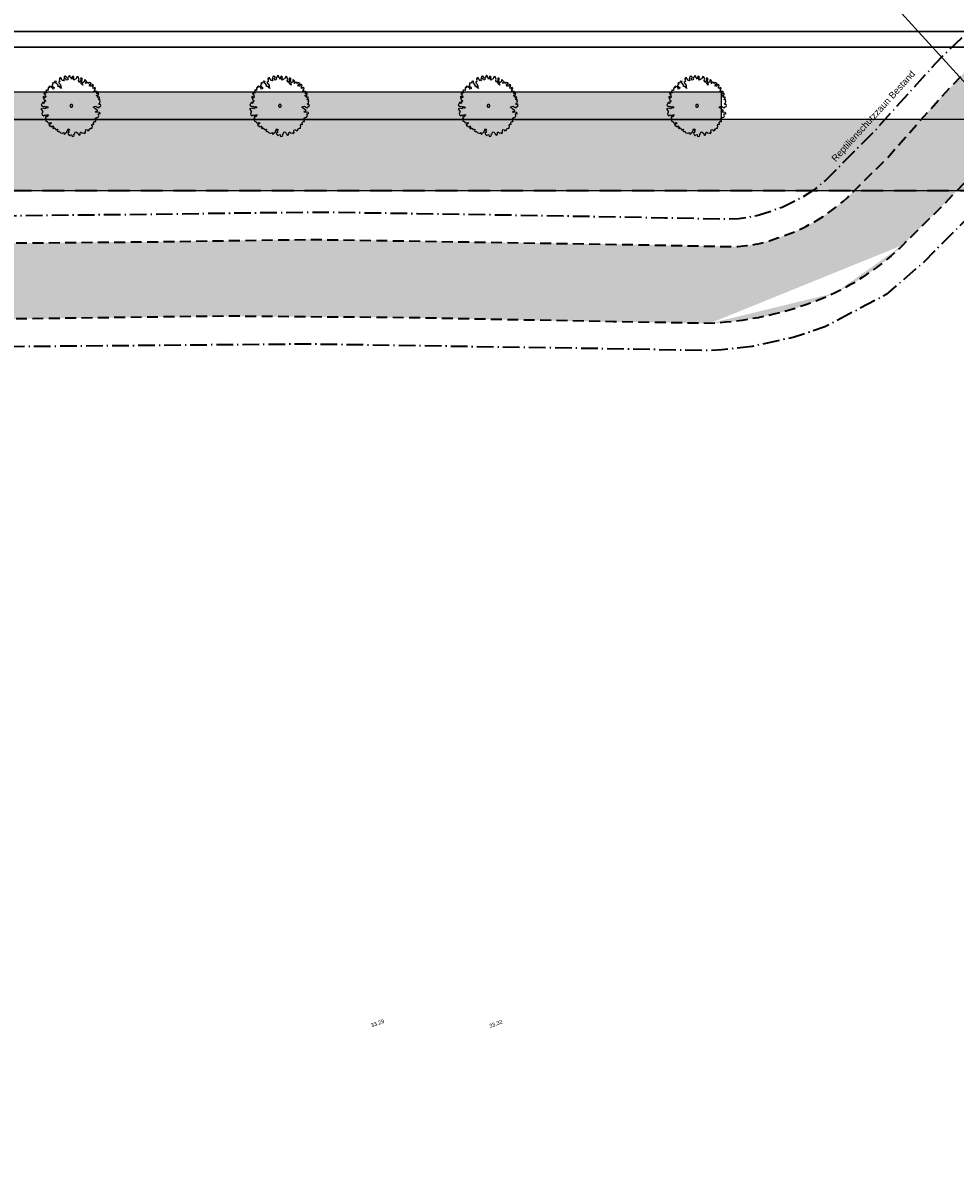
# Model space of a CAD drawing. Header units: metres. Extents: x -5569892 to 1712241, y -5568463 to 2085.
# Tile 13 of 70: x -174 to -89, y -89 to 15. Entities that reach past the tile are written whole.
import ezdxf

# ---------------------------------------------------------------- set-up
doc = ezdxf.new("R2010")
doc.units = ezdxf.units.M
doc.header["$LTSCALE"] = 0.5
for name, pattern in [('9201', [3, 2, -1]), ('ISO-10 Strichpunktlinie', [4.699, 3.048, -0.762, 0.127, -0.762]), ('Linienart-34', [4.233, 2.116, -2.117]), ('Linienart-Gestrichelt mit Abstand', [6, 4, -2])]:
    doc.linetypes.add(name, pattern=pattern)
for name, color, linetype, lineweight in [('30 -39 Baustelle- Fläche', 7, 'Continuous', 15), ('99.02_Vermesserplan-Höhe SWP', 7, 'Continuous', 18), ('99.04_Erschließung_VP-S-Borde-Kantenstein', 7, 'Continuous', 25), ('Keine', 7, 'Continuous', 9)]:
    doc.layers.add(name, color=color, linetype=linetype, lineweight=lineweight)
for name, color, linetype, lineweight, true_color in [('99.04_Erschließung_VP-S-Farben-Gehweg-Betonsteinpflaster', 7, 'Continuous', 25, 0xffd6a8), ('99.04_Erschließung_VP-S-Farben-Mulde', 7, 'Continuous', 25, 0xa8ffff), ('99.04_Gleisplanung VP 02_23-EB-1236L-A-FAHRKANTE', 150, 'Continuous', 35, 0x007fff), ('S-Baum', 7, 'Continuous', 25, 0x4c994c)]:
    doc.layers.add(name, color=color, linetype=linetype, lineweight=lineweight, true_color=true_color)
doc.styles.add('Arial', font='arial.ttf')

# ---------------------------------------------------------------- blocks, each defined once
blk = doc.blocks.new('Gruppe-23')
at = {"layer": 'S-Baum', "flags": 128}
blk.add_lwpolyline([(-109.74, 8.01), (-109.81, 8.01), (-109.88, 8.04), (-109.88, 8.08), (-109.79, 8.17), (-109.75, 8.28), (-109.8, 8.31), (-109.79, 8.35), (-109.76, 8.41), (-109.83, 8.47), (-109.91, 8.46), (-109.9, 8.5), (-109.83, 8.61), (-109.81, 8.68), (-109.9, 8.7), (-110, 8.67), (-109.94, 8.78), (-110.08, 8.79), (-110.09, 8.87), (-109.99, 8.89), (-109.91, 8.89), (-109.92, 8.99), (-109.9, 9.02), (-109.99, 9.04), (-110.07, 9), (-110.06, 9.08), (-109.98, 9.15), (-110.06, 9.21), (-110.14, 9.2), (-110.22, 9.2), (-110.31, 9.19), (-110.29, 9.26), (-110.21, 9.3), (-110.29, 9.37), (-110.22, 9.45), (-110.15, 9.48), (-110.21, 9.51), (-110.2, 9.58), (-110.29, 9.53), (-110.38, 9.49), (-110.45, 9.58), (-110.37, 9.61), (-110.44, 9.65), (-110.39, 9.73), (-110.37, 9.82), (-110.46, 9.84), (-110.54, 9.78), (-110.58, 9.7), (-110.67, 9.7), (-110.77, 9.74), (-110.69, 9.78), (-110.77, 9.86), (-110.65, 9.86), (-110.62, 9.93), (-110.56, 9.95), (-110.67, 9.99), (-110.74, 10.02), (-110.8, 9.96), (-110.86, 9.95), (-110.82, 10.03), (-110.92, 10.04), (-110.98, 10.05), (-111.02, 9.99), (-111.07, 9.94), (-111.13, 9.99), (-111.07, 10.05), (-111.03, 10.11), (-111.09, 10.21), (-111.17, 10.3), (-111.21, 10.26), (-111.23, 10.1), (-111.32, 10.03), (-111.41, 9.97), (-111.36, 9.8), (-111.51, 9.92), (-111.48, 10.06), (-111.41, 10.17), (-111.46, 10.3), (-111.38, 10.36), (-111.46, 10.43), (-111.55, 10.44), (-111.54, 10.32), (-111.56, 10.2), (-111.68, 10.03), (-111.74, 10.21), (-111.69, 10.3), (-111.76, 10.51), (-111.75, 10.56), (-111.87, 10.59), (-111.93, 10.49), (-111.95, 10.36), (-112.06, 10.33), (-112.16, 10.24), (-112.22, 10.34), (-112.16, 10.52), (-112.25, 10.61), (-112.35, 10.55), (-112.3, 10.45), (-112.36, 10.33), (-112.46, 10.48), (-112.52, 10.55), (-112.49, 10.61), (-112.56, 10.68), (-112.64, 10.6), (-112.65, 10.51), (-112.77, 10.46), (-112.69, 10.38), (-112.77, 10.28), (-112.87, 10.26), (-112.91, 10.41), (-112.91, 10.41), (-112.84, 10.51), (-112.96, 10.6), (-113.05, 10.57), (-113.07, 10.46), (-113.06, 10.37), (-113.13, 10.32), (-113.06, 10.27), (-113.11, 10.19), (-113.24, 10.23), (-113.29, 10.36), (-113.37, 10.39), (-113.33, 10.47), (-113.44, 10.46), (-113.5, 10.41), (-113.48, 10.31), (-113.5, 10.23), (-113.46, 10.13), (-113.51, 10.08), (-113.59, 10.07), (-113.53, 9.97), (-113.43, 9.87), (-113.38, 9.72), (-113.38, 9.59), (-113.3, 9.48), (-113.43, 9.53), (-113.46, 9.7), (-113.54, 9.64), (-113.66, 9.71), (-113.59, 9.77), (-113.72, 9.91), (-113.85, 10), (-113.75, 10.12), (-113.9, 10.17), (-113.93, 10.08), (-114.03, 9.98), (-114.08, 10.03), (-114.14, 9.93), (-114.07, 9.87), (-114.17, 9.81), (-114.12, 9.67), (-113.98, 9.57), (-114, 9.44), (-114.11, 9.43), (-114.13, 9.54), (-114.24, 9.7), (-114.3, 9.63), (-114.39, 9.69), (-114.44, 9.67), (-114.4, 9.55), (-114.46, 9.54), (-114.53, 9.57), (-114.53, 9.5), (-114.54, 9.42), (-114.58, 9.39), (-114.49, 9.32), (-114.62, 9.3), (-114.68, 9.37), (-114.74, 9.27), (-114.69, 9.22), (-114.68, 9.1), (-114.82, 9.04), (-114.81, 9.11), (-114.88, 9.13), (-114.92, 8.99), (-114.85, 8.95), (-114.77, 8.84), (-114.83, 8.79), (-114.75, 8.74), (-114.76, 8.66), (-114.88, 8.66), (-114.92, 8.77), (-114.98, 8.72), (-114.97, 8.63), (-114.89, 8.57), (-114.92, 8.48), (-114.83, 8.41), (-114.75, 8.3), (-114.78, 8.31), (-114.88, 8.28), (-114.88, 8.15), (-114.96, 8.11), (-114.94, 8.18), (-115.01, 8.23), (-115.05, 8.2), (-115.17, 7.96), (-115.05, 7.87), (-114.91, 7.85), (-114.85, 7.88), (-114.8, 7.8), (-114.68, 7.83), (-114.58, 7.79), (-114.53, 7.71), (-114.63, 7.67), (-114.75, 7.7), (-114.83, 7.61), (-114.89, 7.65), (-114.98, 7.69), (-115.18, 7.61), (-115.09, 7.51), (-115.01, 7.43), (-115.06, 7.36), (-115.01, 7.29), (-115.09, 7.18), (-115.07, 7.08), (-114.95, 6.99), (-114.84, 7.07), (-114.74, 7.02), (-114.62, 7.06), (-114.53, 7.09), (-114.48, 7.03), (-114.62, 6.97), (-114.56, 6.91), (-114.63, 6.88), (-114.76, 6.9), (-114.76, 6.77), (-114.67, 6.63), (-114.77, 6.55), (-114.68, 6.49), (-114.61, 6.45), (-114.57, 6.35), (-114.51, 6.37), (-114.38, 6.35), (-114.32, 6.34), (-114.29, 6.37), (-114.22, 6.31), (-114.37, 6.19), (-114.46, 6.24), (-114.41, 6.06), (-114.3, 6.06), (-114.25, 5.97), (-114.15, 5.99), (-114.11, 6.06), (-114.03, 5.97), (-114.1, 5.87), (-114.1, 5.86), (-114.02, 5.8), (-113.95, 5.88), (-113.84, 5.8), (-113.85, 5.74), (-113.79, 5.69), (-113.76, 5.74), (-113.64, 5.75), (-113.69, 5.57), (-113.59, 5.56), (-113.49, 5.56), (-113.48, 5.5), (-113.44, 5.44), (-113.39, 5.43), (-113.24, 5.39), (-113.22, 5.37), (-113.2, 5.39), (-113.09, 5.44), (-113.06, 5.33), (-113.03, 5.28), (-112.96, 5.39), (-112.81, 5.48), (-112.81, 5.58), (-112.7, 5.7), (-112.77, 5.77), (-112.61, 5.76), (-112.53, 5.69), (-112.67, 5.6), (-112.61, 5.56), (-112.62, 5.44), (-112.71, 5.41), (-112.69, 5.31), (-112.66, 5.27), (-112.58, 5.14), (-112.52, 5.22), (-112.37, 5.26), (-112.34, 5.09), (-112.18, 5.12), (-112.14, 5.24), (-112.16, 5.31), (-112.07, 5.35), (-112.04, 5.49), (-111.97, 5.51), (-111.92, 5.47), (-111.78, 5.37), (-111.76, 5.28), (-111.69, 5.22), (-111.61, 5.24), (-111.58, 5.33), (-111.56, 5.49), (-111.49, 5.47), (-111.4, 5.38), (-111.26, 5.43), (-111.17, 5.36), (-111.1, 5.45), (-111.12, 5.62), (-111.08, 5.72), (-110.96, 5.7), (-110.89, 5.6), (-110.79, 5.65), (-110.71, 5.8), (-110.6, 5.86), (-110.51, 5.84), (-110.48, 6.05), (-110.52, 6.06), (-110.48, 6.21), (-110.42, 6.21), (-110.35, 6.2), (-110.33, 6.22), (-110.33, 6.23), (-110.36, 6.34), (-110.29, 6.46), (-110.25, 6.45), (-110.15, 6.45), (-110.15, 6.51), (-110.2, 6.61), (-110.18, 6.79), (-110.15, 6.78), (-110.08, 6.83), (-110.03, 6.82), (-109.95, 6.85), (-109.89, 6.97), (-109.93, 7.16), (-109.82, 7.2), (-109.77, 7.15), (-109.76, 7.24), (-109.83, 7.28), (-110.01, 7.31), (-110.14, 7.28), (-110.19, 7.34), (-110.15, 7.4), (-110.01, 7.42), (-110, 7.49), (-110.12, 7.56), (-110.35, 7.75), (-110.41, 7.82), (-110.14, 7.87), (-110.07, 7.79), (-109.96, 7.73), (-109.85, 7.73), (-109.85, 7.79), (-109.85, 7.79), (-109.74, 7.83), (-109.68, 7.93)], close=True, dxfattribs=at)
at = {"layer": 'S-Baum'}
blk.add_rational_spline([(-112.43, 7.78), (-112.66, 7.84), (-112.6, 8.08), (-112.36, 8.02), (-112.13, 7.96), (-112.19, 7.72), (-112.43, 7.78)], [1, 0.333333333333, 0.333333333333, 1, 0.333333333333, 0.333333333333, 1], degree=3, knots=[0, 0, 0, 0, 0.5, 0.5, 0.5, 1, 1, 1, 1], dxfattribs=at)
blk = doc.blocks.new('Gruppe-24')
at = {"layer": 'S-Baum', "flags": 128}
blk.add_lwpolyline([(-128.83, 8.01), (-128.9, 8.01), (-128.98, 8.04), (-128.98, 8.08), (-128.88, 8.17), (-128.84, 8.28), (-128.89, 8.31), (-128.89, 8.35), (-128.85, 8.41), (-128.92, 8.47), (-129, 8.46), (-128.99, 8.5), (-128.92, 8.61), (-128.91, 8.68), (-128.99, 8.7), (-129.09, 8.67), (-129.03, 8.78), (-129.17, 8.79), (-129.18, 8.87), (-129.08, 8.89), (-129.01, 8.89), (-129.01, 8.99), (-128.99, 9.02), (-129.08, 9.04), (-129.16, 9), (-129.16, 9.08), (-129.07, 9.15), (-129.15, 9.21), (-129.23, 9.2), (-129.31, 9.2), (-129.41, 9.19), (-129.39, 9.26), (-129.3, 9.3), (-129.38, 9.37), (-129.31, 9.45), (-129.24, 9.48), (-129.3, 9.51), (-129.3, 9.58), (-129.38, 9.53), (-129.47, 9.49), (-129.54, 9.58), (-129.46, 9.61), (-129.53, 9.65), (-129.49, 9.73), (-129.46, 9.82), (-129.55, 9.84), (-129.63, 9.78), (-129.67, 9.7), (-129.76, 9.7), (-129.87, 9.74), (-129.79, 9.78), (-129.86, 9.86), (-129.74, 9.86), (-129.71, 9.93), (-129.65, 9.95), (-129.76, 9.99), (-129.83, 10.02), (-129.89, 9.96), (-129.95, 9.95), (-129.92, 10.03), (-130.01, 10.04), (-130.07, 10.05), (-130.11, 9.99), (-130.16, 9.94), (-130.22, 9.99), (-130.16, 10.05), (-130.12, 10.11), (-130.18, 10.21), (-130.27, 10.3), (-130.3, 10.26), (-130.32, 10.1), (-130.41, 10.03), (-130.5, 9.97), (-130.45, 9.8), (-130.6, 9.92), (-130.57, 10.06), (-130.5, 10.17), (-130.55, 10.3), (-130.47, 10.36), (-130.56, 10.43), (-130.64, 10.44), (-130.63, 10.32), (-130.65, 10.2), (-130.77, 10.03), (-130.83, 10.21), (-130.78, 10.3), (-130.86, 10.51), (-130.84, 10.56), (-130.96, 10.59), (-131.02, 10.49), (-131.05, 10.36), (-131.15, 10.33), (-131.26, 10.24), (-131.31, 10.34), (-131.26, 10.52), (-131.34, 10.61), (-131.44, 10.55), (-131.4, 10.45), (-131.45, 10.33), (-131.55, 10.48), (-131.62, 10.55), (-131.59, 10.61), (-131.65, 10.68), (-131.73, 10.6), (-131.75, 10.51), (-131.86, 10.46), (-131.78, 10.38), (-131.86, 10.28), (-131.96, 10.26), (-132, 10.41), (-132, 10.41), (-131.93, 10.51), (-132.05, 10.6), (-132.14, 10.57), (-132.16, 10.46), (-132.15, 10.37), (-132.22, 10.32), (-132.15, 10.27), (-132.21, 10.19), (-132.33, 10.23), (-132.38, 10.36), (-132.46, 10.39), (-132.42, 10.47), (-132.54, 10.46), (-132.59, 10.41), (-132.57, 10.31), (-132.6, 10.23), (-132.55, 10.13), (-132.6, 10.08), (-132.68, 10.07), (-132.62, 9.97), (-132.52, 9.87), (-132.47, 9.72), (-132.47, 9.59), (-132.39, 9.48), (-132.52, 9.53), (-132.55, 9.7), (-132.64, 9.64), (-132.75, 9.71), (-132.68, 9.77), (-132.81, 9.91), (-132.94, 10), (-132.84, 10.12), (-133, 10.17), (-133.02, 10.08), (-133.12, 9.98), (-133.18, 10.03), (-133.23, 9.93), (-133.16, 9.87), (-133.26, 9.81), (-133.21, 9.67), (-133.08, 9.57), (-133.09, 9.44), (-133.2, 9.43), (-133.23, 9.54), (-133.34, 9.7), (-133.4, 9.63), (-133.48, 9.69), (-133.53, 9.67), (-133.5, 9.55), (-133.56, 9.54), (-133.62, 9.57), (-133.63, 9.5), (-133.63, 9.42), (-133.67, 9.39), (-133.58, 9.32), (-133.71, 9.3), (-133.78, 9.37), (-133.83, 9.27), (-133.78, 9.22), (-133.77, 9.1), (-133.92, 9.04), (-133.9, 9.11), (-133.97, 9.13), (-134.01, 8.99), (-133.95, 8.95), (-133.86, 8.84), (-133.92, 8.79), (-133.84, 8.74), (-133.85, 8.66), (-133.97, 8.66), (-134.01, 8.77), (-134.07, 8.72), (-134.07, 8.63), (-133.98, 8.57), (-134.01, 8.48), (-133.93, 8.41), (-133.84, 8.3), (-133.87, 8.31), (-133.97, 8.28), (-133.97, 8.15), (-134.05, 8.11), (-134.03, 8.18), (-134.1, 8.23), (-134.14, 8.2), (-134.26, 7.96), (-134.14, 7.87), (-134, 7.85), (-133.94, 7.88), (-133.89, 7.8), (-133.77, 7.83), (-133.67, 7.79), (-133.62, 7.71), (-133.73, 7.67), (-133.84, 7.7), (-133.92, 7.61), (-133.98, 7.65), (-134.07, 7.69), (-134.28, 7.61), (-134.18, 7.51), (-134.1, 7.43), (-134.16, 7.36), (-134.1, 7.29), (-134.18, 7.18), (-134.16, 7.08), (-134.04, 6.99), (-133.93, 7.07), (-133.83, 7.02), (-133.71, 7.06), (-133.62, 7.09), (-133.57, 7.03), (-133.71, 6.97), (-133.65, 6.91), (-133.73, 6.88), (-133.85, 6.9), (-133.85, 6.77), (-133.76, 6.63), (-133.86, 6.55), (-133.78, 6.49), (-133.7, 6.45), (-133.66, 6.35), (-133.6, 6.37), (-133.48, 6.35), (-133.41, 6.34), (-133.38, 6.37), (-133.31, 6.31), (-133.47, 6.19), (-133.55, 6.24), (-133.51, 6.06), (-133.39, 6.06), (-133.35, 5.97), (-133.24, 5.99), (-133.2, 6.06), (-133.12, 5.97), (-133.19, 5.87), (-133.19, 5.86), (-133.12, 5.8), (-133.05, 5.88), (-132.93, 5.8), (-132.94, 5.74), (-132.89, 5.69), (-132.86, 5.74), (-132.73, 5.75), (-132.78, 5.57), (-132.69, 5.56), (-132.59, 5.56), (-132.57, 5.5), (-132.53, 5.44), (-132.48, 5.43), (-132.33, 5.39), (-132.31, 5.37), (-132.29, 5.39), (-132.18, 5.44), (-132.16, 5.33), (-132.12, 5.28), (-132.06, 5.39), (-131.9, 5.48), (-131.9, 5.58), (-131.79, 5.7), (-131.86, 5.77), (-131.7, 5.76), (-131.63, 5.69), (-131.77, 5.6), (-131.71, 5.56), (-131.71, 5.44), (-131.8, 5.41), (-131.79, 5.31), (-131.75, 5.27), (-131.67, 5.14), (-131.61, 5.22), (-131.47, 5.26), (-131.43, 5.09), (-131.27, 5.12), (-131.23, 5.24), (-131.25, 5.31), (-131.16, 5.35), (-131.13, 5.49), (-131.07, 5.51), (-131.01, 5.47), (-130.88, 5.37), (-130.85, 5.28), (-130.78, 5.22), (-130.7, 5.24), (-130.67, 5.33), (-130.66, 5.49), (-130.58, 5.47), (-130.49, 5.38), (-130.36, 5.43), (-130.26, 5.36), (-130.2, 5.45), (-130.21, 5.62), (-130.17, 5.72), (-130.05, 5.7), (-129.98, 5.6), (-129.88, 5.65), (-129.81, 5.8), (-129.7, 5.86), (-129.6, 5.84), (-129.57, 6.05), (-129.61, 6.06), (-129.58, 6.21), (-129.52, 6.21), (-129.44, 6.2), (-129.42, 6.22), (-129.42, 6.23), (-129.45, 6.34), (-129.38, 6.46), (-129.34, 6.45), (-129.25, 6.45), (-129.24, 6.51), (-129.29, 6.61), (-129.27, 6.79), (-129.24, 6.78), (-129.17, 6.83), (-129.13, 6.82), (-129.05, 6.85), (-128.98, 6.97), (-129.03, 7.16), (-128.92, 7.2), (-128.86, 7.15), (-128.86, 7.24), (-128.92, 7.28), (-129.1, 7.31), (-129.24, 7.28), (-129.28, 7.34), (-129.24, 7.4), (-129.11, 7.42), (-129.09, 7.49), (-129.22, 7.56), (-129.44, 7.75), (-129.5, 7.82), (-129.24, 7.87), (-129.16, 7.79), (-129.06, 7.73), (-128.94, 7.73), (-128.95, 7.79), (-128.95, 7.79), (-128.83, 7.83), (-128.78, 7.93)], close=True, dxfattribs=at)
at = {"layer": 'S-Baum'}
blk.add_rational_spline([(-131.52, 7.78), (-131.76, 7.84), (-131.69, 8.08), (-131.46, 8.02), (-131.22, 7.96), (-131.28, 7.72), (-131.52, 7.78)], [1, 0.333333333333, 0.333333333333, 1, 0.333333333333, 0.333333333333, 1], degree=3, knots=[0, 0, 0, 0, 0.5, 0.5, 0.5, 1, 1, 1, 1], dxfattribs=at)
blk = doc.blocks.new('Gruppe-25')
at = {"layer": 'S-Baum', "flags": 128}
blk.add_lwpolyline([(-147.93, 8.01), (-148, 8.01), (-148.08, 8.04), (-148.08, 8.08), (-147.98, 8.17), (-147.94, 8.28), (-147.99, 8.31), (-147.99, 8.35), (-147.95, 8.41), (-148.02, 8.47), (-148.1, 8.46), (-148.09, 8.5), (-148.02, 8.61), (-148.01, 8.68), (-148.09, 8.7), (-148.19, 8.67), (-148.13, 8.78), (-148.27, 8.79), (-148.28, 8.87), (-148.18, 8.89), (-148.11, 8.89), (-148.11, 8.99), (-148.09, 9.02), (-148.18, 9.04), (-148.26, 9), (-148.26, 9.08), (-148.17, 9.15), (-148.25, 9.21), (-148.33, 9.2), (-148.41, 9.2), (-148.51, 9.19), (-148.49, 9.26), (-148.4, 9.3), (-148.48, 9.37), (-148.41, 9.45), (-148.34, 9.48), (-148.4, 9.51), (-148.4, 9.58), (-148.48, 9.53), (-148.57, 9.49), (-148.64, 9.58), (-148.56, 9.61), (-148.63, 9.65), (-148.59, 9.73), (-148.56, 9.82), (-148.65, 9.84), (-148.73, 9.78), (-148.77, 9.7), (-148.86, 9.7), (-148.97, 9.74), (-148.89, 9.78), (-148.96, 9.86), (-148.84, 9.86), (-148.81, 9.93), (-148.75, 9.95), (-148.86, 9.99), (-148.93, 10.02), (-148.99, 9.96), (-149.05, 9.95), (-149.02, 10.03), (-149.11, 10.04), (-149.17, 10.05), (-149.21, 9.99), (-149.26, 9.94), (-149.32, 9.99), (-149.26, 10.05), (-149.22, 10.11), (-149.28, 10.21), (-149.37, 10.3), (-149.4, 10.26), (-149.42, 10.1), (-149.51, 10.03), (-149.6, 9.97), (-149.55, 9.8), (-149.7, 9.92), (-149.67, 10.06), (-149.6, 10.17), (-149.65, 10.3), (-149.57, 10.36), (-149.66, 10.43), (-149.74, 10.44), (-149.73, 10.32), (-149.75, 10.2), (-149.87, 10.03), (-149.93, 10.21), (-149.88, 10.3), (-149.96, 10.51), (-149.94, 10.56), (-150.06, 10.59), (-150.12, 10.49), (-150.15, 10.36), (-150.25, 10.33), (-150.36, 10.24), (-150.41, 10.34), (-150.36, 10.52), (-150.44, 10.61), (-150.54, 10.55), (-150.5, 10.45), (-150.55, 10.33), (-150.65, 10.48), (-150.72, 10.55), (-150.69, 10.61), (-150.75, 10.68), (-150.83, 10.6), (-150.85, 10.51), (-150.96, 10.46), (-150.88, 10.38), (-150.96, 10.28), (-151.06, 10.26), (-151.1, 10.41), (-151.1, 10.41), (-151.03, 10.51), (-151.15, 10.6), (-151.24, 10.57), (-151.26, 10.46), (-151.25, 10.37), (-151.32, 10.32), (-151.25, 10.27), (-151.31, 10.19), (-151.43, 10.23), (-151.48, 10.36), (-151.56, 10.39), (-151.52, 10.47), (-151.64, 10.46), (-151.69, 10.41), (-151.67, 10.31), (-151.7, 10.23), (-151.65, 10.13), (-151.7, 10.08), (-151.78, 10.07), (-151.72, 9.97), (-151.62, 9.87), (-151.57, 9.72), (-151.57, 9.59), (-151.49, 9.48), (-151.62, 9.53), (-151.65, 9.7), (-151.74, 9.64), (-151.85, 9.71), (-151.78, 9.77), (-151.91, 9.91), (-152.04, 10), (-151.94, 10.12), (-152.1, 10.17), (-152.12, 10.08), (-152.22, 9.98), (-152.28, 10.03), (-152.33, 9.93), (-152.26, 9.87), (-152.36, 9.81), (-152.31, 9.67), (-152.18, 9.57), (-152.19, 9.44), (-152.3, 9.43), (-152.33, 9.54), (-152.44, 9.7), (-152.5, 9.63), (-152.58, 9.69), (-152.63, 9.67), (-152.6, 9.55), (-152.66, 9.54), (-152.72, 9.57), (-152.73, 9.5), (-152.73, 9.42), (-152.77, 9.39), (-152.68, 9.32), (-152.81, 9.3), (-152.88, 9.37), (-152.93, 9.27), (-152.88, 9.22), (-152.87, 9.1), (-153.02, 9.04), (-153, 9.11), (-153.07, 9.13), (-153.11, 8.99), (-153.05, 8.95), (-152.96, 8.84), (-153.02, 8.79), (-152.94, 8.74), (-152.95, 8.66), (-153.07, 8.66), (-153.11, 8.77), (-153.17, 8.72), (-153.17, 8.63), (-153.08, 8.57), (-153.11, 8.48), (-153.03, 8.41), (-152.94, 8.3), (-152.97, 8.31), (-153.07, 8.28), (-153.07, 8.15), (-153.15, 8.11), (-153.13, 8.18), (-153.2, 8.23), (-153.24, 8.2), (-153.36, 7.96), (-153.24, 7.87), (-153.1, 7.85), (-153.04, 7.88), (-152.99, 7.8), (-152.87, 7.83), (-152.77, 7.79), (-152.72, 7.71), (-152.83, 7.67), (-152.94, 7.7), (-153.02, 7.61), (-153.08, 7.65), (-153.17, 7.69), (-153.38, 7.61), (-153.28, 7.51), (-153.2, 7.43), (-153.26, 7.36), (-153.2, 7.29), (-153.28, 7.18), (-153.26, 7.08), (-153.14, 6.99), (-153.03, 7.07), (-152.93, 7.02), (-152.81, 7.06), (-152.72, 7.09), (-152.67, 7.03), (-152.81, 6.97), (-152.75, 6.91), (-152.83, 6.88), (-152.95, 6.9), (-152.95, 6.77), (-152.86, 6.63), (-152.96, 6.55), (-152.88, 6.49), (-152.8, 6.45), (-152.76, 6.35), (-152.7, 6.37), (-152.58, 6.35), (-152.51, 6.34), (-152.48, 6.37), (-152.41, 6.31), (-152.57, 6.19), (-152.65, 6.24), (-152.61, 6.06), (-152.49, 6.06), (-152.45, 5.97), (-152.34, 5.99), (-152.3, 6.06), (-152.22, 5.97), (-152.29, 5.87), (-152.29, 5.86), (-152.22, 5.8), (-152.15, 5.88), (-152.03, 5.8), (-152.04, 5.74), (-151.99, 5.69), (-151.96, 5.74), (-151.83, 5.75), (-151.88, 5.57), (-151.79, 5.56), (-151.69, 5.56), (-151.67, 5.5), (-151.63, 5.44), (-151.58, 5.43), (-151.43, 5.39), (-151.41, 5.37), (-151.39, 5.39), (-151.28, 5.44), (-151.26, 5.33), (-151.22, 5.28), (-151.16, 5.39), (-151, 5.48), (-151, 5.58), (-150.89, 5.7), (-150.96, 5.77), (-150.8, 5.76), (-150.73, 5.69), (-150.87, 5.6), (-150.81, 5.56), (-150.81, 5.44), (-150.9, 5.41), (-150.89, 5.31), (-150.85, 5.27), (-150.77, 5.14), (-150.71, 5.22), (-150.57, 5.26), (-150.53, 5.09), (-150.37, 5.12), (-150.33, 5.24), (-150.35, 5.31), (-150.26, 5.35), (-150.23, 5.49), (-150.17, 5.51), (-150.11, 5.47), (-149.98, 5.37), (-149.95, 5.28), (-149.88, 5.22), (-149.8, 5.24), (-149.77, 5.33), (-149.76, 5.49), (-149.68, 5.47), (-149.59, 5.38), (-149.46, 5.43), (-149.36, 5.36), (-149.3, 5.45), (-149.31, 5.62), (-149.27, 5.72), (-149.15, 5.7), (-149.08, 5.6), (-148.98, 5.65), (-148.91, 5.8), (-148.8, 5.86), (-148.7, 5.84), (-148.67, 6.05), (-148.71, 6.06), (-148.68, 6.21), (-148.62, 6.21), (-148.54, 6.2), (-148.52, 6.22), (-148.52, 6.23), (-148.55, 6.34), (-148.48, 6.46), (-148.44, 6.45), (-148.35, 6.45), (-148.34, 6.51), (-148.39, 6.61), (-148.37, 6.79), (-148.34, 6.78), (-148.27, 6.83), (-148.23, 6.82), (-148.15, 6.85), (-148.08, 6.97), (-148.13, 7.16), (-148.02, 7.2), (-147.96, 7.15), (-147.96, 7.24), (-148.02, 7.28), (-148.2, 7.31), (-148.34, 7.28), (-148.38, 7.34), (-148.34, 7.4), (-148.21, 7.42), (-148.19, 7.49), (-148.32, 7.56), (-148.54, 7.75), (-148.6, 7.82), (-148.34, 7.87), (-148.26, 7.79), (-148.16, 7.73), (-148.04, 7.73), (-148.05, 7.79), (-148.05, 7.79), (-147.93, 7.83), (-147.88, 7.93)], close=True, dxfattribs=at)
at = {"layer": 'S-Baum'}
blk.add_rational_spline([(-150.62, 7.78), (-150.86, 7.84), (-150.79, 8.08), (-150.56, 8.02), (-150.32, 7.96), (-150.38, 7.72), (-150.62, 7.78)], [1, 0.333333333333, 0.333333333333, 1, 0.333333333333, 0.333333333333, 1], degree=3, knots=[0, 0, 0, 0, 0.5, 0.5, 0.5, 1, 1, 1, 1], dxfattribs=at)
blk = doc.blocks.new('Gruppe-26')
at = {"layer": 'S-Baum', "flags": 128}
blk.add_lwpolyline([(-167.03, 8.01), (-167.1, 8.01), (-167.18, 8.04), (-167.18, 8.08), (-167.08, 8.17), (-167.04, 8.28), (-167.09, 8.31), (-167.09, 8.35), (-167.05, 8.41), (-167.12, 8.47), (-167.2, 8.46), (-167.19, 8.5), (-167.12, 8.61), (-167.11, 8.68), (-167.19, 8.7), (-167.29, 8.67), (-167.23, 8.78), (-167.37, 8.79), (-167.38, 8.87), (-167.28, 8.89), (-167.21, 8.89), (-167.21, 8.99), (-167.19, 9.02), (-167.28, 9.04), (-167.36, 9), (-167.36, 9.08), (-167.27, 9.15), (-167.35, 9.21), (-167.43, 9.2), (-167.51, 9.2), (-167.61, 9.19), (-167.59, 9.26), (-167.5, 9.3), (-167.58, 9.37), (-167.51, 9.45), (-167.44, 9.48), (-167.5, 9.51), (-167.5, 9.58), (-167.58, 9.53), (-167.67, 9.49), (-167.74, 9.58), (-167.66, 9.61), (-167.73, 9.65), (-167.69, 9.73), (-167.66, 9.82), (-167.75, 9.84), (-167.83, 9.78), (-167.87, 9.7), (-167.96, 9.7), (-168.07, 9.74), (-167.99, 9.78), (-168.06, 9.86), (-167.94, 9.86), (-167.91, 9.93), (-167.85, 9.95), (-167.96, 9.99), (-168.03, 10.02), (-168.09, 9.96), (-168.15, 9.95), (-168.12, 10.03), (-168.21, 10.04), (-168.27, 10.05), (-168.31, 9.99), (-168.36, 9.94), (-168.42, 9.99), (-168.36, 10.05), (-168.32, 10.11), (-168.38, 10.21), (-168.47, 10.3), (-168.5, 10.26), (-168.52, 10.1), (-168.61, 10.03), (-168.7, 9.97), (-168.65, 9.8), (-168.8, 9.92), (-168.77, 10.06), (-168.7, 10.17), (-168.75, 10.3), (-168.67, 10.36), (-168.76, 10.43), (-168.84, 10.44), (-168.83, 10.32), (-168.85, 10.2), (-168.97, 10.03), (-169.03, 10.21), (-168.98, 10.3), (-169.06, 10.51), (-169.04, 10.56), (-169.16, 10.59), (-169.22, 10.49), (-169.25, 10.36), (-169.35, 10.33), (-169.46, 10.24), (-169.51, 10.34), (-169.46, 10.52), (-169.54, 10.61), (-169.64, 10.55), (-169.6, 10.45), (-169.65, 10.33), (-169.75, 10.48), (-169.82, 10.55), (-169.79, 10.61), (-169.85, 10.68), (-169.93, 10.6), (-169.95, 10.51), (-170.06, 10.46), (-169.98, 10.38), (-170.06, 10.28), (-170.16, 10.26), (-170.2, 10.41), (-170.2, 10.41), (-170.13, 10.51), (-170.25, 10.6), (-170.34, 10.57), (-170.36, 10.46), (-170.35, 10.37), (-170.42, 10.32), (-170.35, 10.27), (-170.41, 10.19), (-170.53, 10.23), (-170.58, 10.36), (-170.66, 10.39), (-170.62, 10.47), (-170.74, 10.46), (-170.79, 10.41), (-170.77, 10.31), (-170.8, 10.23), (-170.75, 10.13), (-170.8, 10.08), (-170.88, 10.07), (-170.82, 9.97), (-170.72, 9.87), (-170.67, 9.72), (-170.67, 9.59), (-170.59, 9.48), (-170.72, 9.53), (-170.75, 9.7), (-170.84, 9.64), (-170.95, 9.71), (-170.88, 9.77), (-171.01, 9.91), (-171.14, 10), (-171.04, 10.12), (-171.2, 10.17), (-171.22, 10.08), (-171.32, 9.98), (-171.38, 10.03), (-171.43, 9.93), (-171.36, 9.87), (-171.46, 9.81), (-171.41, 9.67), (-171.28, 9.57), (-171.29, 9.44), (-171.4, 9.43), (-171.43, 9.54), (-171.54, 9.7), (-171.6, 9.63), (-171.68, 9.69), (-171.73, 9.67), (-171.7, 9.55), (-171.76, 9.54), (-171.82, 9.57), (-171.83, 9.5), (-171.83, 9.42), (-171.87, 9.39), (-171.78, 9.32), (-171.91, 9.3), (-171.98, 9.37), (-172.03, 9.27), (-171.98, 9.22), (-171.97, 9.1), (-172.12, 9.04), (-172.1, 9.11), (-172.17, 9.13), (-172.21, 8.99), (-172.15, 8.95), (-172.06, 8.84), (-172.12, 8.79), (-172.04, 8.74), (-172.05, 8.66), (-172.17, 8.66), (-172.21, 8.77), (-172.27, 8.72), (-172.27, 8.63), (-172.18, 8.57), (-172.21, 8.48), (-172.13, 8.41), (-172.04, 8.3), (-172.07, 8.31), (-172.17, 8.28), (-172.17, 8.15), (-172.25, 8.11), (-172.23, 8.18), (-172.3, 8.23), (-172.34, 8.2), (-172.46, 7.96), (-172.34, 7.87), (-172.2, 7.85), (-172.14, 7.88), (-172.09, 7.8), (-171.97, 7.83), (-171.87, 7.79), (-171.82, 7.71), (-171.93, 7.67), (-172.04, 7.7), (-172.12, 7.61), (-172.18, 7.65), (-172.27, 7.69), (-172.48, 7.61), (-172.38, 7.51), (-172.3, 7.43), (-172.36, 7.36), (-172.3, 7.29), (-172.38, 7.18), (-172.36, 7.08), (-172.24, 6.99), (-172.13, 7.07), (-172.03, 7.02), (-171.91, 7.06), (-171.82, 7.09), (-171.77, 7.03), (-171.91, 6.97), (-171.85, 6.91), (-171.93, 6.88), (-172.05, 6.9), (-172.05, 6.77), (-171.96, 6.63), (-172.06, 6.55), (-171.98, 6.49), (-171.9, 6.45), (-171.86, 6.35), (-171.8, 6.37), (-171.68, 6.35), (-171.61, 6.34), (-171.58, 6.37), (-171.51, 6.31), (-171.67, 6.19), (-171.75, 6.24), (-171.71, 6.06), (-171.59, 6.06), (-171.55, 5.97), (-171.44, 5.99), (-171.4, 6.06), (-171.32, 5.97), (-171.39, 5.87), (-171.39, 5.86), (-171.32, 5.8), (-171.25, 5.88), (-171.13, 5.8), (-171.14, 5.74), (-171.09, 5.69), (-171.06, 5.74), (-170.93, 5.75), (-170.98, 5.57), (-170.89, 5.56), (-170.79, 5.56), (-170.77, 5.5), (-170.73, 5.44), (-170.68, 5.43), (-170.53, 5.39), (-170.51, 5.37), (-170.49, 5.39), (-170.38, 5.44), (-170.36, 5.33), (-170.32, 5.28), (-170.26, 5.39), (-170.11, 5.48), (-170.1, 5.58), (-169.99, 5.7), (-170.06, 5.77), (-169.9, 5.76), (-169.83, 5.69), (-169.97, 5.6), (-169.91, 5.56), (-169.91, 5.44), (-170, 5.41), (-169.99, 5.31), (-169.95, 5.27), (-169.87, 5.14), (-169.81, 5.22), (-169.67, 5.26), (-169.63, 5.09), (-169.47, 5.12), (-169.43, 5.24), (-169.45, 5.31), (-169.36, 5.35), (-169.33, 5.49), (-169.27, 5.51), (-169.21, 5.47), (-169.08, 5.37), (-169.05, 5.28), (-168.98, 5.22), (-168.9, 5.24), (-168.87, 5.33), (-168.86, 5.49), (-168.78, 5.47), (-168.69, 5.38), (-168.56, 5.43), (-168.46, 5.36), (-168.4, 5.45), (-168.41, 5.62), (-168.37, 5.72), (-168.25, 5.7), (-168.18, 5.6), (-168.08, 5.65), (-168.01, 5.8), (-167.9, 5.86), (-167.8, 5.84), (-167.77, 6.05), (-167.81, 6.06), (-167.78, 6.21), (-167.72, 6.21), (-167.64, 6.2), (-167.62, 6.22), (-167.62, 6.23), (-167.65, 6.34), (-167.58, 6.46), (-167.54, 6.45), (-167.45, 6.45), (-167.44, 6.51), (-167.49, 6.61), (-167.47, 6.79), (-167.44, 6.78), (-167.37, 6.83), (-167.33, 6.82), (-167.25, 6.85), (-167.18, 6.97), (-167.23, 7.16), (-167.12, 7.2), (-167.06, 7.15), (-167.06, 7.24), (-167.12, 7.28), (-167.3, 7.31), (-167.44, 7.28), (-167.48, 7.34), (-167.44, 7.4), (-167.31, 7.42), (-167.29, 7.49), (-167.42, 7.56), (-167.64, 7.75), (-167.7, 7.82), (-167.44, 7.87), (-167.36, 7.79), (-167.26, 7.73), (-167.14, 7.73), (-167.15, 7.79), (-167.15, 7.79), (-167.03, 7.83), (-166.98, 7.93)], close=True, dxfattribs=at)
at = {"layer": 'S-Baum'}
blk.add_rational_spline([(-169.72, 7.78), (-169.96, 7.84), (-169.89, 8.08), (-169.66, 8.02), (-169.42, 7.96), (-169.48, 7.72), (-169.72, 7.78)], [1, 0.333333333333, 0.333333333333, 1, 0.333333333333, 0.333333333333, 1], degree=3, knots=[0, 0, 0, 0, 0.5, 0.5, 0.5, 1, 1, 1, 1], dxfattribs=at)
blk = doc.blocks.new('_23-07-06_Massenplan_TB_Weiterführende Schule (3D)')
at = {"layer": '99.04_Erschließung_VP-S-Farben-Gehweg-Betonsteinpflaster', "linetype": 'Continuous', "lineweight": 0, "true_color": 0xffd6a8}
blk.add_hatch(color=41, dxfattribs=at).paths.add_polyline_path([(-4.34, 0.15), (-4.34, 6.65), (-224.38, 6.65), (-224.38, 0.15)])
at = {"layer": '99.04_Erschließung_VP-S-Farben-Mulde', "linetype": 'Continuous', "lineweight": 0, "true_color": 0xa8ffff}
h = blk.add_hatch(color=131, dxfattribs=at)
edge = h.paths.add_edge_path()
edge.add_arc((-195.24, -20.85), 30, 90, 106.5978)
edge.add_arc((-212.38, 36.65), 30, 270, 286.5978, ccw=False)
edge.add_line((-212.38, 6.65), (-110.14, 6.65))
edge.add_line((-110.14, 6.65), (-110.14, 9.15))
edge.add_line((-110.14, 9.15), (-195.24, 9.15))
h = blk.add_hatch(color=131, dxfattribs=at)
edge = h.paths.add_edge_path()
edge.add_arc((-195.24, -20.85), 30, 90, 106.5978)
edge.add_arc((-212.38, 36.65), 30, 270, 286.5978, ccw=False)
edge.add_line((-212.38, 6.65), (-110.14, 6.65))
edge.add_line((-110.14, 6.65), (-110.14, 9.15))
edge.add_line((-110.14, 9.15), (-195.24, 9.15))
at = {"layer": '99.04_Erschließung_VP-S-Borde-Kantenstein', "lineweight": 9}
blk.add_line((-110.14, 6.65), (-212.38, 6.65), dxfattribs=at)
at = {"layer": '99.04_Erschließung_VP-S-Borde-Kantenstein', "linetype": 'Linienart-34', "lineweight": 9}
blk.add_line((6.13, 0.15), (-224.38, 0.15), dxfattribs=at)
at = {"layer": '99.04_Erschließung_VP-S-Farben-Gehweg-Betonsteinpflaster', "flags": 128}
blk.add_lwpolyline([(-4.34, 0.15), (-4.34, 6.65), (-224.38, 6.65), (-224.38, 0.15)], close=True, dxfattribs=at)
at = {"layer": '99.04_Erschließung_VP-S-Farben-Mulde', "flags": 128}
blk.add_lwpolyline([(-195.24, 9.15, 0.072549), (-203.81, 7.9, -0.072549), (-212.38, 6.65), (-110.14, 6.65), (-110.14, 9.15)], format="xyb", close=True, dxfattribs=at)
blk.add_lwpolyline([(-195.24, 9.15, 0.072549), (-203.81, 7.9, -0.072549), (-212.38, 6.65), (-110.14, 6.65), (-110.14, 9.15)], format="xyb", close=True, dxfattribs=at)
at = {"layer": '99.04_Gleisplanung VP 02_23-EB-1236L-A-FAHRKANTE', "flags": 128}
for points in [[(562.05, 14.66), (-195.68, 14.71, -0.005965), (-243.37, 15.28), (-544.42, 22.49)], [(562.05, 13.23), (-195.68, 13.28), (-195.68, 13.28, -0.005965), (-243.4, 13.85), (-243.4, 13.85), (-243.4, 13.85), (-544.46, 21.05, -0.000153)]]:
    blk.add_lwpolyline(points, format="xyb", dxfattribs=at)
at = {"layer": 'S-Baum'}
for name in ['Gruppe-26', 'Gruppe-25', 'Gruppe-24', 'Gruppe-23']:
    blk.add_blockref(name, (0, 0), dxfattribs=at)
at = {"layer": '99.02_Vermesserplan-Höhe SWP', "color": 7, "char_height": 0.36, "attachment_point": 3, "rotation": 20.7002, "line_spacing_factor": 0.251004, "style": 'Arial'}
for s, insert in [('33.29', (-141.13, -75.73)), ('33.32', (-130.3, -75.79))]:
    blk.add_mtext(s, dxfattribs=dict(at, insert=insert))
blk = doc.blocks.new('Gruppe-489')
at = {"layer": '30 -39 Baustelle- Fläche', "linetype": 'Continuous', "lineweight": 0, "transparency": 33554505}
h = blk.add_hatch(color=255, dxfattribs=at)
edge = h.paths.add_edge_path()
edge.add_arc((-35.87, -46.11), 70.96, 118.524, 124.0363)
edge.add_line((-75.58, 12.68), (-82.74, 6.23))
edge.add_line((-82.74, 6.23), (-89.96, -1.31))
edge.add_line((-89.96, -1.31), (-93.55, -4.86))
edge.add_arc((-110.51, 12.57), 24.32, 296.2721, 314.2433, ccw=False)
edge.add_arc((-112.59, 18.58), 30.64, 272.5361, 294.7692, ccw=False)
edge.add_line((-111.23, -12.03), (-120.06, -11.88))
edge.add_line((-120.06, -11.88), (-139.05, -11.51))
edge.add_line((-139.05, -11.51), (-155.6, -11.37))
edge.add_line((-155.6, -11.37), (-174.67, -11.62))
edge.add_line((-174.67, -11.62), (-191.9, -11.89))
edge.add_line((-191.9, -11.89), (-201.94, -12.26))
edge.add_line((-201.94, -12.26), (-208.58, -13.09))
edge.add_arc((-205.34, -29.55), 16.78, 101.144, 124.8545)
edge.add_arc((-207.76, -22.42), 9.77, 137.1657, 174.3874)
edge.add_line((-217.48, -21.47), (-218.09, -26.49))
edge.add_line((-218.09, -26.49), (-219.47, -40.85))
edge.add_line((-219.47, -40.85), (-220.14, -49.46))
edge.add_line((-220.14, -49.46), (-220.42, -52.47))
edge.add_line((-220.42, -52.47), (-230.54, -52.48))
edge.add_line((-230.54, -52.48), (-230.06, -47.32))
edge.add_line((-230.06, -47.32), (-229.14, -35.79))
edge.add_line((-229.14, -35.79), (-229.09, -28.51))
edge.add_line((-229.09, -28.51), (-229.39, -23.46))
edge.add_line((-229.39, -23.46), (-229.07, -21.03))
edge.add_arc((-213.59, -25.68), 16.16, 131.0557, 163.2899, ccw=False)
edge.add_arc((-190.6, -54.96), 53.37, 120.7038, 129.0217, ccw=False)
edge.add_line((-217.85, -9.07), (-217.85, -9.07))
edge.add_arc((-206.54, -28.31), 22.32, 97.5832, 120.4528, ccw=False)
edge.add_line((-209.49, -6.19), (-209.49, -6.19))
edge.add_line((-209.49, -6.19), (-201.46, -5.31))
edge.add_line((-201.46, -5.31), (-192.56, -4.97))
edge.add_line((-192.56, -4.97), (-180.03, -4.71))
edge.add_line((-180.03, -4.71), (-162.62, -4.56))
edge.add_line((-162.62, -4.56), (-147.79, -4.34))
edge.add_line((-147.79, -4.34), (-131.89, -4.59))
edge.add_line((-131.89, -4.59), (-117.5, -4.83))
edge.add_line((-117.5, -4.83), (-109.2, -5))
edge.add_line((-109.2, -5), (-109.2, -5))
edge.add_arc((-109.34, 7.15), 12.15, 270.6422, 290.894)
edge.add_line((-105.01, -4.2), (-105.01, -4.2))
edge.add_line((-105.01, -4.2), (-105.01, -4.2))
edge.add_arc((-109.93, 11.64), 16.58, 287.258, 312.8346)
edge.add_line((-98.65, -0.52), (-98.65, -0.52))
edge.add_line((-98.65, -0.52), (-95.02, 3.07))
edge.add_line((-95.02, 3.07), (-90.14, 8.59))
edge.add_line((-90.14, 8.59), (-86.35, 12.56))
edge.add_line((-86.35, 12.56), (-82.34, 16.23))
edge.add_line((-82.34, 16.23), (-69.75, 16.23))
at = {"layer": '30 -39 Baustelle- Fläche', "color": 160, "linetype": '9201', "lineweight": 35, "transparency": 33554687, "flags": 128}
blk.add_lwpolyline([(-69.75, 16.23, 0.024057), (-75.58, 12.68), (-82.74, 6.23), (-89.96, -1.31), (-93.55, -4.86, -0.078575), (-99.75, -9.24, -0.097316), (-111.23, -12.03), (-120.06, -11.88), (-139.05, -11.51), (-155.6, -11.37), (-174.67, -11.62), (-191.9, -11.89), (-201.94, -12.26), (-208.58, -13.09, 0.103827), (-214.92, -15.78, 0.163854), (-217.48, -21.47), (-218.09, -26.49), (-219.47, -40.85), (-220.14, -49.46), (-220.42, -52.47), (-230.54, -52.48), (-230.06, -47.32), (-229.14, -35.79), (-229.09, -28.51), (-229.39, -23.46), (-229.07, -21.03, -0.141583), (-224.21, -13.5, -0.03631), (-217.85, -9.07), (-217.85, -9.07, -0.10012), (-209.49, -6.19), (-209.49, -6.19), (-201.46, -5.31), (-192.56, -4.97), (-180.03, -4.71), (-162.62, -4.56), (-147.79, -4.34), (-131.89, -4.59), (-117.5, -4.83), (-109.2, -5), (-109.2, -5, 0.088596), (-105.01, -4.2), (-105.01, -4.2), (-105.01, -4.2, 0.112065), (-98.65, -0.52), (-98.65, -0.52), (-95.02, 3.07), (-90.14, 8.59), (-86.35, 12.56), (-82.34, 16.23)], format="xyb", close=True, dxfattribs=at)
blk = doc.blocks.new('Gruppe-496')
at = {"layer": '30 -39 Baustelle- Fläche', "color": 92, "linetype": 'ISO-10 Strichpunktlinie', "lineweight": 35, "flags": 128}
blk.add_lwpolyline([(-220.65, -7.88), (-220.84, -7.76), (-221.19, -7.39), (-221.24, -7.3), (-221.49, 0.43), (-221.05, 1.4), (-219.77, 3.38), (-219.14, 26.24), (-219.14, 50.54), (-132.5, 37.5), (-63.58, 37.5), (-63.58, 29.58), (-72.08, 25.84), (-77.12, 23.11), (-82.03, 19.9), (-90.04, 12.33), (-96.12, 5.61), (-100.7, 1), (-101.74, 0.18), (-102.86, -0.54), (-104.6, -1.4), (-105.81, -1.83), (-106.91, -2.18), (-108.56, -2.46), (-110.17, -2.48), (-115.34, -2.38), (-124.65, -2.21), (-130.77, -2.11), (-138.02, -1.99), (-147.06, -1.86), (-155.24, -1.95), (-162.64, -2.06), (-171.72, -2.14), (-183.13, -2.28), (-197.09, -2.64), (-201.64, -2.82), (-209.91, -3.72), (-214.63, -4.84), (-219.05, -6.87)], close=True, dxfattribs=at)
blk.add_lwpolyline([(0.26, -120.84), (0.26, -2.14), (-29.42, -2.14), (-36.89, 13.27), (-70.84, 13.27), (-76.67, 8.35), (-81, 4.44), (-85.56, -0.32), (-91.63, -6.42), (-95.06, -9.37), (-100.68, -12.35), (-103.59, -13.31), (-107.35, -14.14), (-110.11, -14.46), (-111.18, -14.52), (-114.26, -14.47), (-122.18, -14.33), (-148.02, -13.93), (-183.24, -14.24), (-201.75, -14.75), (-207.96, -15.52), (-212.99, -17.49), (-213.13, -17.59), (-214.32, -19.38), (-215.32, -24.34), (-217.38, -46.03), (-217.92, -52.7), (-218.4, -57.65), (-219.02, -60.62), (-223.45, -70.21), (-224.41, -81.27), (-225.78, -107.54)], dxfattribs=at)
at = {"layer": '30 -39 Baustelle- Fläche', "color": 92, "insert": (-96.48, 7.16), "char_height": 0.6041, "attachment_point": 2, "rotation": 47.7115, "line_spacing_factor": 0.971243, "style": 'Arial'}
blk.add_mtext('Reptilienschutzzaun Bestand', dxfattribs=at)
blk = doc.blocks.new('_BE Phase 1 (3D)')
at = {"layer": '30 -39 Baustelle- Fläche', "color": 160}
blk.add_line((-96.38, 19.39), (-85.29, 7.18), dxfattribs=at)
at = {"layer": 'Keine', "color": 1, "linetype": 'Linienart-Gestrichelt mit Abstand', "lineweight": 35, "true_color": 0xff0000, "flags": 128}
blk.add_lwpolyline([(6.04, -134.71), (4.11, -139.37), (2.43, -143.27), (0.23, -148.19), (-1.94, -152.85), (-2.57, -154.16), (-4.37, -157.84, -0.121867), (-4.99, -158.57), (-24.21, -172.46, 0.234343), (-30.81, -181.88), (-30.81, -181.88, -0.138275), (-50.04, -181.32), (-50.04, -181.32), (-63.53, -176.94), (-98.53, -165.51), (-148.42, -149.3), (-209.68, -128.62), (-249.5, -116.74), (-271.86, -111.08), (-272.63, -110.3), (-272.63, -44.2), (-268.4, 0.15), (-267.47, 0.15), (-197.75, 0.15), (5.98, 0.15), (6.01, -63.16)], format="xyb", close=True, dxfattribs=at)
at = {"layer": 'Keine', "color": 7, "transparency": 33554687}
blk.add_blockref('Gruppe-489', (0, 0), dxfattribs=at)
at = {"layer": 'Keine', "color": 7}
blk.add_blockref('Gruppe-496', (0, 0), dxfattribs=at)

msp = doc.modelspace()

# ---------------------------------------------------------------- block references
at = {"layer": 'Keine', "color": 1}
msp.add_blockref('_23-07-06_Massenplan_TB_Weiterführende Schule (3D)', (0, 0), dxfattribs=at)

# ---------------------------------------------------------------- next in the draw order: block references
msp.add_blockref('_BE Phase 1 (3D)', (0, 0), dxfattribs=at)

doc.saveas('drawing.dxf')
